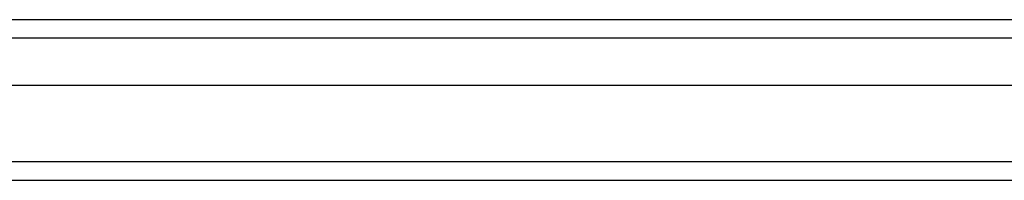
# Model space of a CAD drawing. Header units: inches. Extents: x 17 to 428, y 46 to 203.
# Tile 38 of 114: x 195.874 to 201.162, y 114.273 to 115.139. Entities that reach past the tile are written whole.
import ezdxf

# ---------------------------------------------------------------- set-up
doc = ezdxf.new("R2010")
doc.units = ezdxf.units.IN
doc.header["$MEASUREMENT"] = 0
doc.layers.add('Visible Edges(ANSI)', color=7, linetype='Continuous', lineweight=25)
doc.layers.add('Visible Tangent Edges(ANSI)', color=7, linetype='Continuous', lineweight=25)

msp = doc.modelspace()

# ---------------------------------------------------------------- linework, layer by layer
at = {"layer": 'Visible Edges(ANSI)'}
for p, q in [((191.7885, 115.1388), (231.9942, 115.1388)), ((232.1827, 114.7845), (191.6, 114.7845)), ((232.7924, 114.2727), (191.7575, 114.2727))]:
    msp.add_line(p, q, dxfattribs=at)
at = {"layer": 'Visible Tangent Edges(ANSI)'}
for p, q in [((232.1242, 115.0398), (191.6585, 115.0398)), ((232.7924, 114.3717), (190.9904, 114.3717))]:
    msp.add_line(p, q, dxfattribs=at)

doc.saveas('drawing.dxf')
